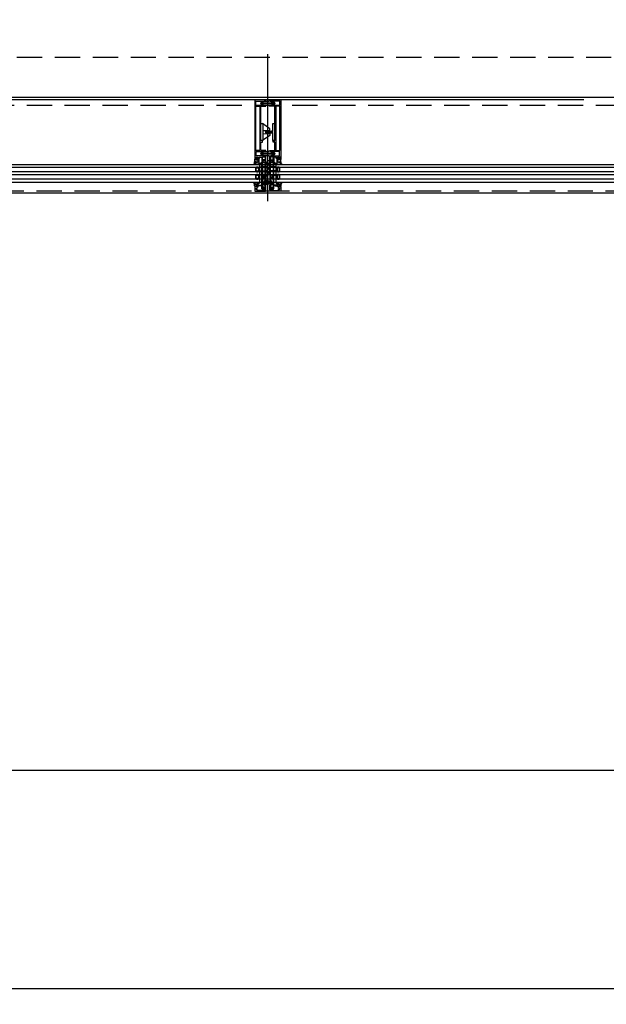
# Model space of a CAD drawing. Header units: millimetres. Extents: x 247761 to 294611, y 172579 to 236863.
# Tile 142 of 256: x 258188 to 259660, y 172579 to 175051. Entities that reach past the tile are written whole.
import ezdxf

# ---------------------------------------------------------------- set-up
doc = ezdxf.new("R2010")
doc.units = ezdxf.units.MM
doc.linetypes.add('ČÁRKOVANÁ', pattern=[19.05, 12.7, -6.35])
for name, color, linetype in [('FASÁDA DETAILNÍ', 4, 'Continuous'), ('KOTY 50', 7, 'Continuous'), ('NOVA', 240, 'Continuous')]:
    doc.layers.add(name, color=color, linetype=linetype)
doc.styles.add('CS-ROMANS', font='romans.shx', dxfattribs={"width": 0.75, "oblique": 5})
doc.dimstyles.new('A_KÓTA_50', dxfattribs={"dimtxt": 110, "dimasz": 2, "dimexe": 100, "dimexo": 1500, "dimgap": 40, "dimtad": 1, "dimrnd": 1, "dimdsep": 46, "dimtxsty": 'CS-ROMANS', "dimblk": 'KOT_CARA20', "dimcen": 45, "dimse1": 1, "dimse2": 1, "dimclrd": 256, "dimclre": 256, "dimclrt": 256, "dimadec": 0, "dimazin": 0, "dimtfac": 1, "dimtix": 1, "dimtmove": 2, "dimatfit": 3, "dimldrblk": 'OBLIQUE', "dimfxl": 0, "dimtolj": 1, "dimarcsym": 0})

# ---------------------------------------------------------------- blocks, each defined once
blk = doc.blocks.new('244748_a')
blk.add_lwpolyline([(8.3, -1.7, 0.082248), (6.3, -0.9, -1.09695), (6.9, -0.1, -0.315353), (11.3, -5.2, -0.480529), (10.9, -5.6), (4.3, -5.6), (4.1, -5.5), (-16.5, -5.5), (-16.7, -5.6), (-20.4, -5.6, 0.574019), (-21.9, -4.8), (-23, -5.4, 0.524827), (-23, -5.9), (-21.9, -6.5, 0.574021), (-20.4, -5.7), (-16.7, -5.7), (-16.5, -5.9), (4.1, -5.9), (4.3, -5.7), (10.9, -5.7, -0.480529), (11.3, -6.1, -0.326229), (6.9, -11.1, -1.09695), (6.3, -10.3, 0.081457), (8.3, -9.6, 0.599203), (7.5, -8.1), (5.5, -8.1, 0.198965), (5.2, -8.2), (2.2, -11.2), (0.9, -12, -0.738038), (0.5, -11.6), (0.9, -11, 1), (0.3, -10.7), (0, -11.3), (-1, -11.3, 0.619205), (-1.4, -12.1), (-1.3, -12.4, -0.808139), (-2, -13), (-3.6, -11.4, 0.198906), (-4.3, -11.2), (-15, -11.2, -0.198936), (-16.8, -10.4), (-19, -8.2, 0.198942), (-19.3, -8.1), (-20.7, -8.1, 0.500217), (-21.1, -8.7, 0.122037), (-18.5, -10.3, -1.093735), (-19.1, -11.1, -0.240768), (-23.7, -6.1, -0.106226), (-23.7, -5.2, -0.256232), (-19, -0.1, -1.093735), (-18.4, -0.9, 0.116856), (-21.1, -2.6, 0.500217), (-20.7, -3.3), (-19.3, -3.3, 0.198942), (-19, -3.1), (-16.8, -0.9, -0.198936), (-15, -0.2), (-4.3, -0.2, 0.198907), (-3.6, 0.1), (-2, 1.7, -0.808139), (-1.3, 1.1), (-1.4, 0.8, 0.619205), (-1, 0), (0, 0), (0.3, -0.6, 1), (0.9, -0.3), (0.5, 0.3, -0.738038), (0.9, 0.7), (2.2, -0.2), (5.2, -3.1, 0.198965), (5.5, -3.3), (7.5, -3.3, 0.599203)], format="xyb", close=True)
blk = doc.blocks.new('236134_0100_s_v')
for points in [[(22.8, -23), (22.8, -5), (42, -5, 0.414214), (43, -4), (43, -1, 0.414214), (42, 0), (1, 0, 0.414214), (0, -1), (0, -4, 0.414214), (1, -5), (20.2, -5), (20.2, -23)], [(15, -5, -0.414214), (19, -9), (19, -16.6, 0.165764), (19.5, -23), (23.5, -23, 0.165764), (24, -16.6), (24, -9, -0.414214), (28, -5)]]:
    blk.add_lwpolyline(points, format="xyb")
blk = doc.blocks.new('236134_0200_s_v')
blk.add_lwpolyline([(42, 5), (1, 5, 0.414214), (0, 4), (0, 1, 0.414214), (1, 0), (42, 0, 0.414214), (43, 1), (43, 4, 0.414214)], format="xyb", close=True)
for points in [[(19.6, 5, -0.41166), (17.6, 7), (17.4, 22.2, 0.344217), (17.1, 22.7), (16, 23), (14, 23, 0.240828), (13.2, 22.6), (0.2, 4.6)], [(23.4, 5, 0.41166), (25.4, 7), (25.6, 22.2, -0.344217), (25.9, 22.7), (27, 23), (29, 23, -0.240828), (29.8, 22.6), (42.8, 4.6)]]:
    blk.add_lwpolyline(points, format="xyb")
blk = doc.blocks.new('284336')
for points in [[(-0.7, -9.6), (-10, -9.6, 0.414511), (-10.5, -10.1), (-10.5, -15.5, -1), (-11.7, -15.5), (-11.7, -9.6), (-12.7, -8.9, -0.668884), (-12.6, -8.2), (-12, -8, 0.766384), (-12, -7.2), (-12.6, -7, -0.76831), (-12.6, -6.2), (-12, -6, 0.766384), (-12, -5.2), (-12.6, -5, -0.76831), (-12.6, -4.2), (-12, -4, 0.766384), (-12, -3.2), (-12.6, -3, -0.877523), (-12.5, -2.2), (-12.1, -2.2, 0.698129), (-11.8, -1.5, -0.220231), (-12.9, 0.8), (-12.9, 3.5, -0.157143), (-12.8, 3.7), (-12.7, 3.4, -0.067482), (-12.5, 2.5, 0.393136), (-8.7, -1), (-6.1, -1, -0.414214), (-5.6, -1.5), (-5.6, -2.2, -0.267949), (-5.9, -2.6), (-6.4, -2.9, 0.267949), (-6.6, -3.4), (-6.6, -5.8, 0.267949), (-6.4, -6.3), (-5.9, -6.6, -0.267949), (-5.6, -7), (-5.6, -8.1, 0.414215), (-5.1, -8.6), (-0.4, -8.6), (-0.4, -9.3, -0.414212), (-0.7, -9.6)], [(-0.4, 0), (-0.4, -2, 0.990243), (-0.4, -3), (0.9, -3, 0.414214), (1.2, -2.7), (1.2, -2.6, -0.668123), (1.7, -2.4), (2.7, -3.4, -0.199004), (2.9, -3.8), (2.9, -5.4, -0.199038), (2.7, -5.8), (1.7, -6.8, -0.668191), (1.2, -6.6), (1.2, -6.5, 0.414214), (0.9, -6.2), (-0.4, -6.2, 0.990269), (-0.4, -7.2), (-0.4, -8.6), (-5.1, -8.6, -0.414215), (-5.6, -8.1), (-5.6, -7, 0.267949), (-5.8, -6.6), (-6.3, -6.3, -0.267949), (-6.6, -5.8), (-6.6, -3.4, -0.267949), (-6.3, -3), (-5.8, -2.7, 0.267949), (-5.6, -2.2), (-5.6, -1.5, 0.414214), (-6.1, -1), (-8.7, -1, -0.393156), (-12.5, 2.5, 0.067572), (-12.7, 3.4), (-12.8, 3.7, -0.637545), (-12.1, 3.5), (-11.9, 2.5, 0.344315), (-10.1, 0.9), (0, 0.4, -0.406913), (0.4, 0), (-0.4, 0)], [(1.7, -4.3, 0.414235), (1.2, -3.8), (-0.7, -3.8, 0.414214), (-1.2, -4.3), (-1.2, -4.9, 0.414214), (-0.7, -5.4), (1.2, -5.4, 0.414235), (1.7, -4.9), (1.7, -4.3)]]:
    blk.add_lwpolyline(points, format="xyb", close=True)
blk = doc.blocks.new('433270')
blk.add_lwpolyline([(1, 0, 0.414364), (0, -1), (0, -1.4, 0.255924), (0.2, -1.8, -0.547723), (0.2, -3.2, 0.255924), (0, -3.6), (0, -14.6, 0.414214), (0.3, -14.9), (1.2, -14.9, 0.414214), (1.7, -14.4), (1.7, -10.3, -0.414214), (2, -10), (6, -10, 0.414248), (7, -9), (7, -7.7, 0.414179), (6.5, -7.2), (5.7, -7.2, 0.414232), (5.4, -7.5), (5.4, -8.2, -0.414198), (5.1, -8.5), (2.8, -8.5, -0.414204), (1.8, -7.5), (1.8, -4.5, -0.147432), (2, -3.9, 0.147461), (2.4, -2.5), (2.4, -2.3, -0.414214), (2.9, -1.8), (21.9, -1.8, -0.668178), (22.2, -2.7), (22.2, -2.7, 1), (21.6, -3.3), (21.5, -3.4, 0.198912), (21.4, -3.7), (21.4, -4, 0.414214), (22.1, -4.7), (22.4, -4.7, 0.576988), (22.6, -4.3, -0.311246), (24.6, -4.3, 0.576988), (24.8, -4.7), (25.3, -4.7, -0.260065), (25.3, -6.6), (24.8, -6.6, 0.576988), (24.6, -7.1, -0.311246), (22.6, -7.1, 0.576988), (22.4, -6.6), (22.1, -6.6, 0.414214), (21.4, -7.3), (21.4, -7.6, 0.267949), (21.6, -8), (21.9, -8.2, -0.637047), (21.7, -10), (19.8, -10.7, 0.315299), (19.5, -11.2), (19.5, -11.5, 0.520567), (20.2, -12), (22.8, -11, -0.520567), (23.5, -11.5), (23.5, -12.5, 0.414062), (24, -13), (25, -13, 0.414186), (25.5, -12.5), (25.5, -11.5, -0.414182), (26, -11), (27, -11, 0.414214), (27.5, -10.5), (27.5, -0.5, 0.414214), (27, 0), (1, 0)], format="xyb", close=True)
blk = doc.blocks.new('284325')
for points in [[(0.8, -5.2, -0.560316), (0.9, -4.7), (1.9, -4.4, 0.3153), (2.1, -4.1), (2.1, -1.9, 0.451558), (1.8, -1.6), (0.9, -1.7, -0.399586), (0.6, -1.5), (0.3, -0.1, -0.415977), (0.5, 0.3, 0.024107), (6.1, 1.2, 0.076636), (9, 2.3, -0.577615), (10.8, 1.3), (10, 1.4, 0.283171), (9.1, 0.9, -0.168429), (7.1, -0.7), (5.9, -1.2, 0.315302), (5.2, -2.1), (5.2, -4.2, 0.269719), (6.8, -6.8, -0.194797), (10.2, -11.5, -0.342663), (9.2, -11.2, 0.119207), (5.4, -7.6, 0.578571), (3.6, -8.6), (3.6, -11.8, 0.176415), (6.2, -18.7, -1), (5.2, -19.5, -0.176415), (2.4, -11.8), (2.4, -8.9, 0.208286), (0.8, -5.2)], [(9, -6.7), (10.3, -8.8, -0.134555), (10.8, -10.6, -0.339795), (10.2, -11.5, 0.194788), (6.8, -6.8, -0.269736), (5.2, -4.2), (5.2, -2.1, -0.315302), (5.9, -1.2), (7.1, -0.7, 0.168429), (9.1, 0.9, -0.283167), (10, 1.4), (10.8, 1.3), (10.8, -0.7, -0.070852), (10.7, -1.3), (9.9, -3.9, -0.241839), (9.1, -4.8), (7.9, -5.2, 0.836024), (8.1, -6.2), (8.1, -6.2, -0.255349), (9, -6.7)]]:
    blk.add_lwpolyline(points, format="xyb", close=True)
blk = doc.blocks.new('288126')
for points in [[(-16.5, 0), (16.5, 0)], [(-21.4, -6.3), (-17.8, -3.7)], [(-14.7, -4.5), (-19.9, -8.3)], [(-17, -2.1), (-17, -0.5)], [(-8.8, -4.3), (-14.1, -4.3)], [(-11, -6.3), (-8.7, -4.7)], [(-4.3, -4.5), (-9.5, -8.3)], [(1.8, -4.3), (-3.7, -4.3)], [(-0.4, -6.4), (1.9, -4.7)], [(6.3, -4.5), (1.1, -8.4)], [(12.2, -4.3), (6.9, -4.3)], [(10, -6.4), (12.3, -4.7)], [(16.6, -4.6), (11.5, -8.4)], [(17, -0.5), (17, -3.8)]]:
    blk.add_lwpolyline(points)
for centre, radius, start, end in [((16.5, -0.5), 0.5, 0, 90), ((-20.6, -7.3), 1.25, 126.7059, 306.7059), ((-16.5, -0.5), 0.5, 90, 180), ((-10.2, -7.3), 1.25, 126.7059, 306.7059), ((0.4, -7.4), 1.25, 126.7059, 306.7059), ((10.8, -7.4), 1.25, 126.7059, 306.7059), ((16, -3.8), 1, 306.7059, 0)]:
    blk.add_arc(centre, radius, start, end)
at = {"extrusion": (0, 0, -1)}
for centre, radius, start, end in [((19, -2.1), 2, 180, 233.2941), ((14.1, -5.3), 1, 53.2941, 90), ((8.8, -4.5), 0.2, 90, 233.2941), ((3.7, -5.3), 1, 53.2941, 90), ((-1.8, -4.5), 0.2, 90, 233.2941), ((-6.9, -5.3), 1, 53.2941, 90), ((-12.2, -4.5), 0.2, 90, 233.2941)]:
    blk.add_arc(centre, radius, start, end, dxfattribs=at)
blk = doc.blocks.new('246426')
for points in [[(-1.8, 0.6), (-2.9, -0.4, 0.198926), (-3.2, -1.1), (-3.2, -2.3, 0.198926), (-2.9, -3), (-1.8, -4, 0.637051), (-1.5, -3.9), (-1.5, -3.4), (-0.3, -3.4, -0.41484), (0, -3.7), (0, -5.2, 0.414232), (0.5, -5.7), (2.1, -5.7, 0.071862), (2.2, -5.7, 0.157876), (3.7, -4.6, 0.360336), (3.5, 2.4, 0.964062), (2.5, 1.5, -0.403385), (2.3, -4.3, -0.190964), (2.1, -4.4), (1.7, -4.4, -0.414214), (1.2, -3.9), (1.2, 1.3, 0.414201), (0.2, 2.3), (0, 2.3), (0, 0.3, -0.414214), (-0.3, 0), (-1.5, 0), (-1.5, 0.5, 0.637051), (-1.8, 0.6)], [(-2.3, -1.4, -0.414214), (-1.9, -1), (-0.4, -1, -0.414214), (0, -1.4), (0, -2, -0.414214), (-0.4, -2.4), (-1.9, -2.4, -0.414214), (-2.3, -2), (-2.3, -1.4)]]:
    blk.add_lwpolyline(points, format="xyb", close=True)
blk = doc.blocks.new('A$C69D17D4D')
at = {"layer": 'FASÁDA DETAILNÍ'}
for p, q in [((-15834, 1224.1), (-15834, 1592.3)), ((-15040.5, 1478), (-17677.5, 1478)), ((-12825.9, 1315), (-17688.5, 1315)), ((-15854.5, 1315), (-15854.5, 1309)), ((-15813.5, 1315), (-15813.5, 1309)), ((-17688.5, 1309), (-12833.4, 1309)), ((-12833.4, 1297), (-17688.5, 1297)), ((-17688.5, 1291), (-12833.4, 1291)), ((-15854.5, 1297), (-15854.5, 1291)), ((-15849, 1297), (-15849, 1297)), ((-15849, 1291), (-15849, 1291)), ((-15813.5, 1297), (-15813.5, 1291)), ((-12833.4, 1279), (-17688.5, 1279)), ((-17688.5, 1271), (-12825.9, 1271)), ((-15854.5, 1279), (-15854.5, 1271)), ((-15813.5, 1279), (-15813.5, 1271))]:
    blk.add_line(p, q, dxfattribs=at)
for points in [[(1656, 1244), (-24924, 1244), (-24924, 24924), (1656, 24924)], [(1416, 1484), (-24684, 1484), (-24684, 24684), (1416, 24684)], [(-15864.5, 1308), (-15858.5, 1308), (-15856.5, 1306), (-15856.5, 1300), (-15858.5, 1298), (-15864.5, 1298), (-15864.5, 1302.5), (-15864, 1302.5), (-15864, 1303.5), (-15864.5, 1303.5)], [(-15864.5, 1290), (-15858.5, 1290), (-15856.5, 1288), (-15856.5, 1282), (-15858.5, 1280), (-15864.5, 1280), (-15864.5, 1284.5), (-15864, 1284.5), (-15864, 1285.5), (-15864.5, 1285.5)], [(-15863.5, 1299), (-15863.5, 1307), (-15858.9, 1307), (-15857.5, 1305.6), (-15857.5, 1300.6), (-15858.9, 1299)], [(-15863.5, 1281), (-15863.5, 1289), (-15858.9, 1289), (-15857.5, 1287.6), (-15857.5, 1282.6), (-15858.9, 1281)], [(-15803.5, 1308), (-15809.5, 1308), (-15811.5, 1306), (-15811.5, 1300), (-15809.5, 1298), (-15803.5, 1298), (-15803.5, 1302.5), (-15804, 1302.5), (-15804, 1303.5), (-15803.5, 1303.5)], [(-15803.5, 1290), (-15809.5, 1290), (-15811.5, 1288), (-15811.5, 1282), (-15809.5, 1280), (-15803.5, 1280), (-15803.5, 1284.5), (-15804, 1284.5), (-15804, 1285.5), (-15803.5, 1285.5)], [(-15804.5, 1299), (-15804.5, 1307), (-15809.1, 1307), (-15810.5, 1305.6), (-15810.5, 1300.6), (-15809.1, 1299)], [(-15804.5, 1281), (-15804.5, 1289), (-15809.1, 1289), (-15810.5, 1287.6), (-15810.5, 1282.6), (-15809.1, 1281)]]:
    blk.add_lwpolyline(points, close=True, dxfattribs=at)
at = {"layer": 'FASÁDA DETAILNÍ', "linetype": 'ČÁRKOVANÁ', "ltscale": 5}
blk.add_lwpolyline([(1651, 1249), (-24919, 1249), (-24919, 24919), (1651, 24919)], close=True, dxfattribs=at)
at = {"layer": 'FASÁDA DETAILNÍ', "color": 7, "linetype": 'ČÁRKOVANÁ', "ltscale": 5}
for points in [[(1436, 1464), (-24704, 1464), (-24704, 24704), (1436, 24704)], [(1316, 1584), (-24584, 1584), (-24584, 24584), (1316, 24584)]]:
    blk.add_lwpolyline(points, close=True, dxfattribs=at)
at = {"layer": 'FASÁDA DETAILNÍ'}
for points in [[(-15866.5, 1477), (-15866.5, 1328.5, 0.414214), (-15866, 1328), (-15864.7, 1328, 0.41422), (-15864.2, 1328.5), (-15864.2, 1329), (-15865.2, 1329), (-15865.2, 1333.5, -0.414214), (-15864.2, 1334.5), (-15859.5, 1334.5, -0.414214), (-15858.5, 1333.5), (-15858.5, 1329), (-15860.2, 1329), (-15860.2, 1328.5, 0.414201), (-15859.7, 1328), (-15857.7, 1328, 0.414214), (-15857.2, 1328.5), (-15857.2, 1330.6, -0.414214), (-15856.7, 1331.1), (-15854.9, 1331.1), (-15854.9, 1332.4), (-15856.1, 1332.4), (-15856.1, 1334.2, -0.414214), (-15855.8, 1334.5), (-15850.5, 1334.5, -0.414167), (-15849, 1333), (-15849, 1326), (-15849, 1321.9, 0.57735), (-15848.4, 1321.6), (-15847.5, 1322.1), (-15846, 1322.5, 0.488701), (-15845.9, 1322.9), (-15847.3, 1325.4), (-15847.3, 1325.8, -0.432566), (-15847.1, 1326), (-15840.8, 1326, -0.548397), (-15840.6, 1325.7), (-15841.7, 1323.3, 0.425336), (-15841.6, 1323.1), (-15839.5, 1322.3, 0.531563), (-15839, 1322.6), (-15839, 1324.7, 0.231306), (-15839.1, 1324.9, -0.306185), (-15839.2, 1325.2), (-15839, 1326), (-15839, 1336.5, 0.414214), (-15840, 1337.5), (-15840.5, 1337.5), (-15840.5, 1336.7), (-15842, 1336.7), (-15843.1, 1337.4, 0.13165), (-15843.6, 1337.5), (-15862, 1337.5, -0.414214), (-15863.5, 1339), (-15863.5, 1342.5, -0.399985), (-15863.5, 1343.5), (-15863.5, 1347.2, -0.414214), (-15862, 1348.7), (-15843.6, 1348.7, 0.13165), (-15843.1, 1348.8), (-15842, 1349.5), (-15840.5, 1349.5), (-15840.5, 1348.7), (-15840, 1348.7, 0.414214), (-15839, 1349.7), (-15839, 1350.2, 0.414214), (-15839.5, 1350.7), (-15851.1, 1350.7, -0.414214), (-15851.6, 1351.2), (-15851.6, 1358.6, -0.399985), (-15851.6, 1359.6), (-15851.6, 1371.2, -0.414214), (-15851.1, 1371.7), (-15847.5, 1371.7, 0.414214), (-15847, 1372.2), (-15847, 1375.2, 0.414214), (-15847.5, 1375.7), (-15851.1, 1375.7, -0.414214), (-15851.6, 1376.2), (-15851.6, 1383.5, -0.38324), (-15851.6, 1384.5), (-15851.6, 1410, -0.38324), (-15851.6, 1411), (-15851.6, 1426.5, -0.38324), (-15851.6, 1427.5), (-15851.6, 1453, -0.38324), (-15851.6, 1454), (-15851.6, 1461.3, -0.414214), (-15851.1, 1461.8), (-15839.5, 1461.8, 0.414214), (-15839, 1462.3), (-15839, 1462.8, 0.414214), (-15840, 1463.8), (-15840.5, 1463.8), (-15840.5, 1463), (-15842, 1463), (-15843.2, 1463.7, 0.116937), (-15843.7, 1463.8), (-15862.5, 1463.8, -0.414232), (-15864, 1465.3), (-15864, 1469, -0.399985), (-15864, 1470), (-15864, 1473.5, -0.414232), (-15862.5, 1475), (-15843.7, 1475, 0.116937), (-15843.2, 1475.1), (-15842, 1475.8), (-15840.5, 1475.8), (-15840.5, 1475), (-15840, 1475, 0.414214), (-15839, 1476), (-15839, 1477, 0.414214), (-15840, 1478), (-15865.5, 1478, 0.414214), (-15866.5, 1477)], [(-15864.4, 1351.2), (-15864.4, 1461.3, -0.414214), (-15863.9, 1461.8), (-15854.2, 1461.8, -0.414214), (-15853.7, 1461.3), (-15853.7, 1351.2, -0.414214), (-15854.2, 1350.7), (-15863.9, 1350.7, -0.414214), (-15864.4, 1351.2)], [(-15801.5, 1477), (-15801.5, 1328.5, -0.414214), (-15802, 1328), (-15803.3, 1328, -0.41422), (-15803.8, 1328.5), (-15803.8, 1329), (-15802.8, 1329), (-15802.8, 1333.5, 0.414214), (-15803.8, 1334.5), (-15808.5, 1334.5, 0.414214), (-15809.5, 1333.5), (-15809.5, 1329), (-15807.8, 1329), (-15807.8, 1328.5, -0.414201), (-15808.3, 1328), (-15810.3, 1328, -0.414214), (-15810.8, 1328.5), (-15810.8, 1330.6, 0.414214), (-15811.3, 1331.1), (-15813.1, 1331.1), (-15813.1, 1332.4), (-15811.9, 1332.4), (-15811.9, 1334.2, 0.414214), (-15812.2, 1334.5), (-15817.5, 1334.5, 0.414167), (-15819, 1333), (-15819, 1326), (-15819, 1321.9, -0.57735), (-15819.6, 1321.6), (-15820.5, 1322.1), (-15822, 1322.5, -0.488701), (-15822.1, 1322.9), (-15820.7, 1325.4), (-15820.7, 1325.8, 0.432566), (-15820.9, 1326), (-15827.2, 1326, 0.548397), (-15827.4, 1325.7), (-15826.3, 1323.3, -0.425336), (-15826.4, 1323.1), (-15828.5, 1322.3, -0.531563), (-15829, 1322.6), (-15829, 1324.7, -0.231306), (-15828.9, 1324.9, 0.306185), (-15828.8, 1325.2), (-15829, 1326), (-15829, 1336.5, -0.414214), (-15828, 1337.5), (-15827.5, 1337.5), (-15827.5, 1336.7), (-15826, 1336.7), (-15824.9, 1337.4, -0.13165), (-15824.4, 1337.5), (-15806, 1337.5, 0.414214), (-15804.5, 1339), (-15804.5, 1342.5, 0.399985), (-15804.5, 1343.5), (-15804.5, 1347.2, 0.414214), (-15806, 1348.7), (-15824.4, 1348.7, -0.13165), (-15824.9, 1348.8), (-15826, 1349.5), (-15827.5, 1349.5), (-15827.5, 1348.7), (-15828, 1348.7, -0.414214), (-15829, 1349.7), (-15829, 1350.2, -0.414214), (-15828.5, 1350.7), (-15816.9, 1350.7, 0.414214), (-15816.4, 1351.2), (-15816.4, 1358.6, 0.399985), (-15816.4, 1359.6), (-15816.4, 1371.2, 0.414214), (-15816.9, 1371.7), (-15820.5, 1371.7, -0.414214), (-15821, 1372.2), (-15821, 1375.2, -0.414214), (-15820.5, 1375.7), (-15816.9, 1375.7, 0.414214), (-15816.4, 1376.2), (-15816.4, 1383.5, 0.38324), (-15816.4, 1384.5), (-15816.4, 1410, 0.38324), (-15816.4, 1411), (-15816.4, 1426.5, 0.38324), (-15816.4, 1427.5), (-15816.4, 1453, 0.38324), (-15816.4, 1454), (-15816.4, 1461.3, 0.414214), (-15816.9, 1461.8), (-15828.5, 1461.8, -0.414214), (-15829, 1462.3), (-15829, 1462.8, -0.414214), (-15828, 1463.8), (-15827.5, 1463.8), (-15827.5, 1463), (-15826, 1463), (-15824.8, 1463.7, -0.116937), (-15824.3, 1463.8), (-15805.5, 1463.8, 0.414232), (-15804, 1465.3), (-15804, 1469, 0.399985), (-15804, 1470), (-15804, 1473.5, 0.414232), (-15805.5, 1475), (-15824.3, 1475, -0.116937), (-15824.8, 1475.1), (-15826, 1475.8), (-15827.5, 1475.8), (-15827.5, 1475), (-15828, 1475, -0.414214), (-15829, 1476), (-15829, 1477, -0.414214), (-15828, 1478), (-15802.5, 1478, -0.414214), (-15801.5, 1477)], [(-15803.6, 1351.2), (-15803.6, 1461.3, 0.414214), (-15804.1, 1461.8), (-15813.8, 1461.8, 0.414214), (-15814.3, 1461.3), (-15814.3, 1351.2, 0.414214), (-15813.8, 1350.7), (-15804.1, 1350.7, 0.414214), (-15803.6, 1351.2)], [(-15841.1, 1335.3, -0.414214), (-15840.6, 1334.8), (-15840.6, 1328.3, -0.414214), (-15841.1, 1327.8), (-15846.8, 1327.8, -0.414214), (-15847.3, 1328.3), (-15847.3, 1334.8, -0.414214), (-15846.8, 1335.3), (-15841.1, 1335.3)], [(-15826.9, 1335.3, 0.414214), (-15827.4, 1334.8), (-15827.4, 1328.3, 0.414214), (-15826.9, 1327.8), (-15821.2, 1327.8, 0.414214), (-15820.7, 1328.3), (-15820.7, 1334.8, 0.414214), (-15821.2, 1335.3), (-15826.9, 1335.3)], [(-15839, 1321.7), (-15839, 1309.7), (-15839, 1287.8, -0.305837), (-15839.3, 1287.4), (-15841.6, 1286.5, 0.425336), (-15841.7, 1286.2), (-15841, 1284.6, -0.543753), (-15841.7, 1283.5), (-15846.6, 1283.5, -0.578182), (-15847.1, 1284.4), (-15845.8, 1286.6, 0.488505), (-15846, 1287), (-15847.5, 1287.5), (-15848.8, 1288.2, -0.282478), (-15849, 1288.5), (-15849, 1289, 1.447009), (-15849.1, 1289.3), (-15852.1, 1289.3, -1), (-15852.1, 1290.1), (-15849.1, 1290.1, 1.447009), (-15849, 1290.5), (-15849, 1299, 1.447009), (-15849.1, 1299.3), (-15852.1, 1299.3, -1), (-15852.1, 1300.1), (-15849.1, 1300.1, 1.447009), (-15849, 1300.5), (-15849, 1309, 1.447009), (-15849.1, 1309.3), (-15852.1, 1309.3, -1), (-15852.1, 1310.1), (-15849.1, 1310.1, 1.447009), (-15849, 1310.5), (-15849, 1319, 1.447009), (-15849.1, 1319.4), (-15852.1, 1319.4, -1), (-15852.1, 1320.2), (-15849.1, 1320.2, 1.447009), (-15849, 1320.5), (-15849, 1321, -0.282478), (-15848.8, 1321.3), (-15847.5, 1322), (-15846, 1322.5, 0.488505), (-15845.8, 1322.9), (-15847.1, 1325.1, -0.578182), (-15846.6, 1326), (-15841.7, 1326, -0.543753), (-15841, 1324.9), (-15841.7, 1323.3, 0.425336), (-15841.6, 1323), (-15839.3, 1322.1, -0.305837), (-15839, 1321.7)], [(-15840.6, 1312), (-15840.6, 1319, 0.324916), (-15841.6, 1320.4), (-15842.5, 1320.7, 0.176429), (-15844.5, 1320.6), (-15846.5, 1319.8, 0.305619), (-15847.4, 1318.4), (-15847.4, 1312, 0.414218), (-15846.4, 1311), (-15841.6, 1311, 0.414218), (-15840.6, 1312)], [(-15829, 1321.7), (-15829, 1309.7), (-15829, 1287.8, 0.305837), (-15828.7, 1287.4), (-15826.4, 1286.5, -0.425336), (-15826.3, 1286.2), (-15827, 1284.6, 0.543753), (-15826.3, 1283.5), (-15821.4, 1283.5, 0.578182), (-15820.9, 1284.4), (-15822.2, 1286.6, -0.488505), (-15822, 1287), (-15820.5, 1287.5), (-15819.2, 1288.2, 0.282478), (-15819, 1288.5), (-15819, 1289, -1.447009), (-15818.9, 1289.3), (-15815.9, 1289.3, 1), (-15815.9, 1290.1), (-15818.9, 1290.1, -1.447009), (-15819, 1290.5), (-15819, 1299, -1.447009), (-15818.9, 1299.3), (-15815.9, 1299.3, 1), (-15815.9, 1300.1), (-15818.9, 1300.1, -1.447009), (-15819, 1300.5), (-15819, 1309, -1.447009), (-15818.9, 1309.3), (-15815.9, 1309.3, 1), (-15815.9, 1310.1), (-15818.9, 1310.1, -1.447009), (-15819, 1310.5), (-15819, 1319, -1.447009), (-15818.9, 1319.4), (-15815.9, 1319.4, 1), (-15815.9, 1320.2), (-15818.9, 1320.2, -1.447009), (-15819, 1320.5), (-15819, 1321, 0.282478), (-15819.2, 1321.3), (-15820.5, 1322), (-15822, 1322.5, -0.488505), (-15822.2, 1322.9), (-15820.9, 1325.1, 0.578182), (-15821.4, 1326), (-15826.3, 1326, 0.543753), (-15827, 1324.9), (-15826.3, 1323.3, -0.425336), (-15826.4, 1323), (-15828.7, 1322.1, 0.305837), (-15829, 1321.7)], [(-15827.4, 1312), (-15827.4, 1319, -0.324916), (-15826.4, 1320.4), (-15825.5, 1320.7, -0.176429), (-15823.5, 1320.6), (-15821.5, 1319.8, -0.305619), (-15820.6, 1318.4), (-15820.6, 1312, -0.414218), (-15821.6, 1311), (-15826.4, 1311, -0.414218), (-15827.4, 1312)], [(-15839, 1283.5), (-15839, 1272.5, -0.414426), (-15839.5, 1272), (-15840, 1272), (-15840, 1273), (-15841.5, 1273, 0.414214), (-15842.5, 1272), (-15842.5, 1270.5, 0.399985), (-15842.5, 1269.5), (-15842.5, 1268, 0.414214), (-15841.5, 1267), (-15840, 1267), (-15840, 1268), (-15839.5, 1268, -0.414456), (-15839, 1267.5), (-15839, 1266.2, -0.413971), (-15839.3, 1265.9), (-15840.5, 1265.9, 0.414214), (-15840.8, 1265.6), (-15840.8, 1262.6), (-15841.8, 1262.6, -0.414214), (-15842.3, 1263.1), (-15842.3, 1265, 0.414214), (-15842.8, 1265.5), (-15846.3, 1265.5, 0.414206), (-15847.3, 1264.5), (-15847.3, 1256.2, 0.414206), (-15846.8, 1255.7), (-15844.9, 1255.7, 0.414219), (-15844.4, 1256.2), (-15844.4, 1257, -0.414214), (-15843.9, 1257.5), (-15843.4, 1257.5, -0.414214), (-15842.9, 1257), (-15842.9, 1255.2, -0.414214), (-15843.9, 1254.2), (-15848, 1254.2, -0.414214), (-15849, 1255.2), (-15849, 1283.5), (-15849, 1287.6, -0.57735), (-15848.4, 1287.9), (-15847.5, 1287.4), (-15846, 1287, -0.488701), (-15845.9, 1286.6), (-15847.3, 1284.1), (-15847.3, 1283.7, 0.432566), (-15847.1, 1283.5), (-15840.8, 1283.5, 0.548397), (-15840.6, 1283.8), (-15841.7, 1286.2, -0.425336), (-15841.6, 1286.4), (-15839.5, 1287.2, -0.531563), (-15839, 1286.9), (-15839, 1284.8, -0.231306), (-15839.1, 1284.6, 0.306185), (-15839.2, 1284.3), (-15839, 1283.5)], [(-15840.6, 1300.7), (-15840.6, 1308.7, 0.414214), (-15841.6, 1309.7), (-15846.4, 1309.7, 0.414214), (-15847.4, 1308.7), (-15847.4, 1300.7, 0.414214), (-15846.4, 1299.7), (-15841.6, 1299.7, 0.414214), (-15840.6, 1300.7)], [(-15840.6, 1290.5), (-15840.6, 1297.4, 0.414218), (-15841.6, 1298.4), (-15846.4, 1298.4, 0.414218), (-15847.4, 1297.4), (-15847.4, 1291.1, 0.305619), (-15846.5, 1289.7), (-15844.5, 1288.9, 0.176429), (-15842.5, 1288.8), (-15841.6, 1289.1, 0.324916), (-15840.6, 1290.5)], [(-15829, 1283.5), (-15829, 1272.5, 0.414426), (-15828.5, 1272), (-15828, 1272), (-15828, 1273), (-15826.5, 1273, -0.414214), (-15825.5, 1272), (-15825.5, 1270.5, -0.399985), (-15825.5, 1269.5), (-15825.5, 1268, -0.414214), (-15826.5, 1267), (-15828, 1267), (-15828, 1268), (-15828.5, 1268, 0.414456), (-15829, 1267.5), (-15829, 1266.2, 0.413971), (-15828.7, 1265.9), (-15827.5, 1265.9, -0.414214), (-15827.2, 1265.6), (-15827.2, 1262.6), (-15826.2, 1262.6, 0.414214), (-15825.7, 1263.1), (-15825.7, 1265, -0.414214), (-15825.2, 1265.5), (-15821.7, 1265.5, -0.414206), (-15820.7, 1264.5), (-15820.7, 1256.2, -0.414206), (-15821.2, 1255.7), (-15823.1, 1255.7, -0.414219), (-15823.6, 1256.2), (-15823.6, 1257, 0.414214), (-15824.1, 1257.5), (-15824.6, 1257.5, 0.414214), (-15825.1, 1257), (-15825.1, 1255.2, 0.414214), (-15824.1, 1254.2), (-15820, 1254.2, 0.414214), (-15819, 1255.2), (-15819, 1283.5), (-15819, 1287.6, 0.57735), (-15819.6, 1287.9), (-15820.5, 1287.4), (-15822, 1287, 0.488701), (-15822.1, 1286.6), (-15820.7, 1284.1), (-15820.7, 1283.7, -0.432566), (-15820.9, 1283.5), (-15827.2, 1283.5, -0.548397), (-15827.4, 1283.8), (-15826.3, 1286.2, 0.425336), (-15826.4, 1286.4), (-15828.5, 1287.2, 0.531563), (-15829, 1286.9), (-15829, 1284.8, 0.231306), (-15828.9, 1284.6, -0.306185), (-15828.8, 1284.3), (-15829, 1283.5)], [(-15827.4, 1300.7), (-15827.4, 1308.7, -0.414214), (-15826.4, 1309.7), (-15821.6, 1309.7, -0.414214), (-15820.6, 1308.7), (-15820.6, 1300.7, -0.414214), (-15821.6, 1299.7), (-15826.4, 1299.7, -0.414214), (-15827.4, 1300.7)], [(-15827.4, 1290.5), (-15827.4, 1297.4, -0.414218), (-15826.4, 1298.4), (-15821.6, 1298.4, -0.414218), (-15820.6, 1297.4), (-15820.6, 1291.1, -0.305619), (-15821.5, 1289.7), (-15823.5, 1288.9, -0.176429), (-15825.5, 1288.8), (-15826.4, 1289.1, -0.324916), (-15827.4, 1290.5)], [(-15847.3, 1281.3), (-15847.3, 1267.6, 0.414214), (-15846.8, 1267.1), (-15844.6, 1267.1, 0.414214), (-15844.1, 1267.6), (-15844.1, 1272.6, -0.411139), (-15842.1, 1274.6), (-15841.1, 1274.6, 0.414214), (-15840.6, 1275.1), (-15840.6, 1281.3, 0.414214), (-15841.1, 1281.8), (-15846.8, 1281.8, 0.414214), (-15847.3, 1281.3)], [(-15820.7, 1281.3), (-15820.7, 1267.6, -0.414214), (-15821.2, 1267.1), (-15823.4, 1267.1, -0.414214), (-15823.9, 1267.6), (-15823.9, 1272.6, 0.411139), (-15825.9, 1274.6), (-15826.9, 1274.6, -0.414214), (-15827.4, 1275.1), (-15827.4, 1281.3, -0.414214), (-15826.9, 1281.8), (-15821.2, 1281.8, -0.414214), (-15820.7, 1281.3)]]:
    blk.add_lwpolyline(points, format="xyb", close=True, dxfattribs=at)
for centre, radius, start, end in [((-15862.4, 1308.5), 0.596, 303.0366, 56.9634), ((-15862.4, 1297.5), 0.596, 303.0366, 56.9634), ((-15862.4, 1290.5), 0.596, 303.0366, 56.9634), ((-15862.1, 1308.5), 0.596, 303.0366, 56.9634), ((-15862.1, 1297.5), 0.596, 303.0366, 56.9634), ((-15862.1, 1290.5), 0.596, 303.0366, 56.9634), ((-15861.8, 1308.5), 0.596, 303.0366, 56.9634), ((-15861.8, 1297.5), 0.596, 303.0366, 56.9634), ((-15861.8, 1290.5), 0.596, 303.0366, 56.9634), ((-15861.5, 1308.5), 0.596, 303.0366, 56.9634), ((-15861.5, 1297.5), 0.596, 303.0366, 56.9634), ((-15861.5, 1290.5), 0.596, 303.0366, 56.9634), ((-15861.2, 1308.5), 0.596, 303.0366, 56.9634), ((-15861.2, 1297.5), 0.596, 303.0366, 56.9634), ((-15861.2, 1290.5), 0.596, 303.0366, 56.9634), ((-15860.9, 1308.5), 0.596, 303.0366, 56.9634), ((-15860.9, 1297.5), 0.596, 303.0366, 56.9634), ((-15860.9, 1290.5), 0.596, 303.0366, 56.9634), ((-15860.6, 1308.5), 0.596, 303.0366, 56.9634), ((-15860.6, 1297.5), 0.596, 303.0366, 56.9634), ((-15860.6, 1290.5), 0.596, 303.0366, 56.9634), ((-15860.3, 1308.5), 0.596, 303.0366, 56.9634), ((-15860.3, 1297.5), 0.596, 303.0366, 56.9634), ((-15860.3, 1290.5), 0.596, 303.0366, 56.9634), ((-15860, 1308.5), 0.596, 303.0366, 56.9634), ((-15860, 1297.5), 0.596, 303.0366, 56.9634), ((-15860, 1290.5), 0.596, 303.0366, 56.9634), ((-15859.7, 1308.5), 0.596, 303.0366, 56.9634), ((-15859.7, 1297.5), 0.596, 303.0366, 56.9634), ((-15859.7, 1290.5), 0.596, 303.0366, 56.9634), ((-15859.4, 1308.5), 0.596, 303.0366, 56.9634), ((-15859.4, 1297.5), 0.596, 303.0366, 56.9634), ((-15859.4, 1290.5), 0.596, 303.0366, 56.9634), ((-15859.1, 1308.5), 0.596, 303.0366, 56.9634), ((-15859.1, 1297.5), 0.596, 303.0366, 56.9634), ((-15859.1, 1290.5), 0.596, 303.0366, 56.9634), ((-15858.9, 1308.5), 0.596, 303.0366, 56.9634), ((-15858.9, 1297.5), 0.596, 303.0366, 56.9634), ((-15858.9, 1290.5), 0.596, 303.0366, 56.9634), ((-15858.8, 1308.4), 0.879, 313.9949, 46.4964), ((-15858.8, 1297.6), 0.879, 313.5036, 46.0051), ((-15858.8, 1290.4), 0.879, 313.9949, 46.4964), ((-15858.9, 1308.2), 1.26, 321.9656, 38.4996), ((-15858.9, 1297.8), 1.26, 321.5004, 38.0344), ((-15858.9, 1290.2), 1.26, 321.9656, 38.4996), ((-15859.1, 1308.1), 1.71, 327.2949, 32.6857), ((-15859.1, 1297.9), 1.71, 327.3143, 32.7051), ((-15859.1, 1290.1), 1.71, 327.2949, 32.6857), ((-15859.3, 1307.9), 2.25, 331.5273, 28.4028), ((-15859.3, 1298.1), 2.25, 331.5972, 28.4727), ((-15859.3, 1289.9), 2.25, 331.5273, 28.4028), ((-15859.7, 1307.8), 2.9, 335.3067, 25.2952), ((-15859.7, 1298.2), 2.9, 334.7048, 24.6933), ((-15859.7, 1289.8), 2.9, 335.3067, 25.2952), ((-15860.1, 1307.6), 3.55, 337.2938, 22.409), ((-15860.1, 1298.4), 3.55, 337.591, 22.7062), ((-15860.1, 1289.6), 3.55, 337.2938, 22.409), ((-15832.6, 1303), 22.7, 164.6728, 195.3272), ((-15832.6, 1285), 22.7, 164.6728, 195.3272), ((-15835.4, 1303), 22.7, 344.6728, 15.3272), ((-15835.4, 1285), 22.7, 344.6728, 15.3272), ((-15807.9, 1307.6), 3.55, 157.591, 202.7062), ((-15807.9, 1298.4), 3.55, 157.2938, 202.409), ((-15807.9, 1289.6), 3.55, 157.591, 202.7062), ((-15808.3, 1307.8), 2.9, 154.7048, 204.6933), ((-15808.3, 1298.2), 2.9, 155.3067, 205.2952), ((-15808.3, 1289.8), 2.9, 154.7048, 204.6933), ((-15808.7, 1307.9), 2.25, 151.5972, 208.4727), ((-15808.7, 1298.1), 2.25, 151.5273, 208.4028), ((-15808.7, 1289.9), 2.25, 151.5972, 208.4727), ((-15808.9, 1308.1), 1.71, 147.3143, 212.7051), ((-15808.9, 1297.9), 1.71, 147.2949, 212.6857), ((-15808.9, 1290.1), 1.71, 147.3143, 212.7051), ((-15809.1, 1308.2), 1.26, 141.5004, 218.0344), ((-15809.1, 1297.8), 1.26, 141.9656, 218.4996), ((-15809.1, 1290.2), 1.26, 141.5004, 218.0344), ((-15809.2, 1308.4), 0.879, 133.5036, 226.0051), ((-15809.2, 1297.6), 0.879, 133.9949, 226.4964), ((-15809.2, 1290.4), 0.879, 133.5036, 226.0051), ((-15809.1, 1308.5), 0.596, 123.0366, 236.9634), ((-15809.1, 1297.5), 0.596, 123.0366, 236.9634), ((-15809.1, 1290.5), 0.596, 123.0366, 236.9634), ((-15808.9, 1308.5), 0.596, 123.0366, 236.9634), ((-15808.9, 1297.5), 0.596, 123.0366, 236.9634), ((-15808.9, 1290.5), 0.596, 123.0366, 236.9634), ((-15808.6, 1308.5), 0.596, 123.0366, 236.9634), ((-15808.6, 1297.5), 0.596, 123.0366, 236.9634), ((-15808.6, 1290.5), 0.596, 123.0366, 236.9634), ((-15808.3, 1308.5), 0.596, 123.0366, 236.9634), ((-15808.3, 1297.5), 0.596, 123.0366, 236.9634), ((-15808.3, 1290.5), 0.596, 123.0366, 236.9634), ((-15808, 1308.5), 0.596, 123.0366, 236.9634), ((-15808, 1297.5), 0.596, 123.0366, 236.9634), ((-15808, 1290.5), 0.596, 123.0366, 236.9634), ((-15807.7, 1308.5), 0.596, 123.0366, 236.9634), ((-15807.7, 1297.5), 0.596, 123.0366, 236.9634), ((-15807.7, 1290.5), 0.596, 123.0366, 236.9634), ((-15807.4, 1308.5), 0.596, 123.0366, 236.9634), ((-15807.4, 1297.5), 0.596, 123.0366, 236.9634), ((-15807.4, 1290.5), 0.596, 123.0366, 236.9634), ((-15807.1, 1308.5), 0.596, 123.0366, 236.9634), ((-15807.1, 1297.5), 0.596, 123.0366, 236.9634), ((-15807.1, 1290.5), 0.596, 123.0366, 236.9634), ((-15806.8, 1308.5), 0.596, 123.0366, 236.9634), ((-15806.8, 1297.5), 0.596, 123.0366, 236.9634), ((-15806.8, 1290.5), 0.596, 123.0366, 236.9634), ((-15806.5, 1308.5), 0.596, 123.0366, 236.9634), ((-15806.5, 1297.5), 0.596, 123.0366, 236.9634), ((-15806.5, 1290.5), 0.596, 123.0366, 236.9634), ((-15806.2, 1308.5), 0.596, 123.0366, 236.9634), ((-15806.2, 1297.5), 0.596, 123.0366, 236.9634), ((-15806.2, 1290.5), 0.596, 123.0366, 236.9634), ((-15805.9, 1308.5), 0.596, 123.0366, 236.9634), ((-15805.9, 1297.5), 0.596, 123.0366, 236.9634), ((-15805.9, 1290.5), 0.596, 123.0366, 236.9634), ((-15805.6, 1308.5), 0.596, 123.0366, 236.9634), ((-15805.6, 1297.5), 0.596, 123.0366, 236.9634), ((-15805.6, 1290.5), 0.596, 123.0366, 236.9634), ((-15862.4, 1279.5), 0.596, 303.0366, 56.9634), ((-15862.1, 1279.5), 0.596, 303.0366, 56.9634), ((-15861.8, 1279.5), 0.596, 303.0366, 56.9634), ((-15861.5, 1279.5), 0.596, 303.0366, 56.9634), ((-15861.2, 1279.5), 0.596, 303.0366, 56.9634), ((-15860.9, 1279.5), 0.596, 303.0366, 56.9634), ((-15860.6, 1279.5), 0.596, 303.0366, 56.9634), ((-15860.3, 1279.5), 0.596, 303.0366, 56.9634), ((-15860, 1279.5), 0.596, 303.0366, 56.9634), ((-15859.7, 1279.5), 0.596, 303.0366, 56.9634), ((-15859.4, 1279.5), 0.596, 303.0366, 56.9634), ((-15859.1, 1279.5), 0.596, 303.0366, 56.9634), ((-15858.9, 1279.5), 0.596, 303.0366, 56.9634), ((-15858.8, 1279.6), 0.879, 313.5036, 46.0051), ((-15858.9, 1279.8), 1.26, 321.5004, 38.0344), ((-15859.1, 1279.9), 1.71, 327.3143, 32.7051), ((-15859.3, 1280.1), 2.25, 331.5972, 28.4727), ((-15859.7, 1280.2), 2.9, 334.7048, 24.6933), ((-15860.1, 1280.4), 3.55, 337.591, 22.7062), ((-15807.9, 1280.4), 3.55, 157.2938, 202.409), ((-15808.3, 1280.2), 2.9, 155.3067, 205.2952), ((-15808.7, 1280.1), 2.25, 151.5273, 208.4028), ((-15808.9, 1279.9), 1.71, 147.2949, 212.6857), ((-15809.1, 1279.8), 1.26, 141.9656, 218.4996), ((-15809.2, 1279.6), 0.879, 133.9949, 226.4964), ((-15809.1, 1279.5), 0.596, 123.0366, 236.9634), ((-15808.9, 1279.5), 0.596, 123.0366, 236.9634), ((-15808.6, 1279.5), 0.596, 123.0366, 236.9634), ((-15808.3, 1279.5), 0.596, 123.0366, 236.9634), ((-15808, 1279.5), 0.596, 123.0366, 236.9634), ((-15807.7, 1279.5), 0.596, 123.0366, 236.9634), ((-15807.4, 1279.5), 0.596, 123.0366, 236.9634), ((-15807.1, 1279.5), 0.596, 123.0366, 236.9634), ((-15806.8, 1279.5), 0.596, 123.0366, 236.9634), ((-15806.5, 1279.5), 0.596, 123.0366, 236.9634), ((-15806.2, 1279.5), 0.596, 123.0366, 236.9634), ((-15805.9, 1279.5), 0.596, 123.0366, 236.9634), ((-15805.6, 1279.5), 0.596, 123.0366, 236.9634)]:
    blk.add_arc(centre, radius, start, end, dxfattribs=at)
for name, p in [('244748_a', (-15827.8, 1475)), ('244748_a', (-15827.8, 1348.7)), ('246426', (-15839, 1272))]:
    blk.add_blockref(name, p, dxfattribs=at)
at = {"layer": 'FASÁDA DETAILNÍ', "xscale": -1}
for name, p, rotation in [('236134_0200_s_v', (-15851.6, 1375.7), 270), ('236134_0100_s_v', (-15816.4, 1375.7), 270), ('288126', (-15829, 1308), 270), ('284336', (-15801.5, 1328.4), 270), ('433270', (-15829, 1249), 180), ('284325', (-15801.5, 1259.9), 270)]:
    blk.add_blockref(name, p, dxfattribs=dict(at, rotation=rotation))
at = {"layer": 'FASÁDA DETAILNÍ'}
for name, p, rotation in [('284336', (-15866.5, 1328.4), 90), ('284325', (-15866.5, 1259.9), 90), ('433270', (-15839, 1249), 180)]:
    blk.add_blockref(name, p, dxfattribs=dict(at, rotation=rotation))
at = {"layer": 'FASÁDA DETAILNÍ', "xscale": -1}
blk.add_blockref('246426', (-15829, 1272), dxfattribs=at)
blk = doc.blocks.new('KOT_CARA20')
for p, q in [((0, 20), (0, -20)), ((0, 0), (14.1, 14.1)), ((0, 0), (-14.1, -14.1))]:
    blk.add_line(p, q)
blk = doc.blocks.new('*D39')
at = {"layer": 'Defpoints', "color": 0, "ltscale": 5, "transparency": 16777216}
for p in [(263010.5, 174387.2), (256710.5, 174337.1), (263010.5, 173166.7)]:
    blk.add_point(p, dxfattribs=at)
at = {"layer": 'KOTY 50', "lineweight": -2, "ltscale": 5, "transparency": 16777216}
blk.add_line((256712.5, 173166.7), (263008.5, 173166.7), dxfattribs=at)
at = {"layer": 'KOTY 50', "lineweight": -2, "ltscale": 5, "transparency": 16777216, "xscale": 2, "yscale": 2, "zscale": 2, "rotation": 180}
blk.add_blockref('KOT_CARA20', (256710.5, 173166.7), dxfattribs=at)
at = {"layer": 'KOTY 50', "lineweight": -2, "ltscale": 5, "transparency": 16777216, "xscale": 2, "yscale": 2, "zscale": 2}
blk.add_blockref('KOT_CARA20', (263010.5, 173166.7), dxfattribs=at)
at = {"layer": 'KOTY 50', "ltscale": 5, "transparency": 16777216, "insert": (259860.5, 173261.7), "char_height": 110, "attachment_point": 5, "style": 'CS-ROMANS'}
blk.add_mtext('\\A1;6300', dxfattribs=at)
blk = doc.blocks.new('_OBLIQUE')
at = {"color": 0, "linetype": 'ByBlock', "ltscale": 15}
blk.add_line((-0.5, -0.5), (0.5, 0.5), dxfattribs=at)
blk = doc.blocks.new('*D33')
at = {"layer": 'Defpoints', "color": 0, "ltscale": 5, "transparency": 16777216}
for p in [(249720.5, 174615.3), (276300.5, 174615.3), (276300.5, 172618.8)]:
    blk.add_point(p, dxfattribs=at)
at = {"layer": 'KOTY 50', "lineweight": -2, "ltscale": 5, "transparency": 16777216}
blk.add_line((249722.5, 172618.8), (276298.5, 172618.8), dxfattribs=at)
at = {"layer": 'KOTY 50', "lineweight": -2, "ltscale": 5, "transparency": 16777216, "xscale": 2, "yscale": 2, "zscale": 2, "rotation": 180}
blk.add_blockref('KOT_CARA20', (249720.5, 172618.8), dxfattribs=at)
at = {"layer": 'KOTY 50', "lineweight": -2, "ltscale": 5, "transparency": 16777216, "xscale": 2, "yscale": 2, "zscale": 2}
blk.add_blockref('KOT_CARA20', (276300.5, 172618.8), dxfattribs=at)
at = {"layer": 'KOTY 50', "ltscale": 5, "transparency": 16777216, "insert": (263010.5, 172713.8), "char_height": 110, "attachment_point": 5, "style": 'CS-ROMANS'}
blk.add_mtext('\\A1;26580', dxfattribs=at)

msp = doc.modelspace()

# ---------------------------------------------------------------- block references
at = {"layer": 'NOVA', "ltscale": 300}
msp.add_blockref('A$C69D17D4D', (274644.517, 173371.259), dxfattribs=at)

# ---------------------------------------------------------------- dimensions: what is measured, and where the dimension line sits
at = {"layer": 'KOTY 50', "ltscale": 5}
for base, p1, p2, picture, middle in [((276300.517, 172618.774), (249720.517, 174615.259), (276300.517, 174615.259), '*D33', (263010.517, 172713.774)), ((263010.517, 173166.741), (256710.517, 174337.097), (263010.517, 174387.163), '*D39', (259860.517, 173261.741))]:
    dim = msp.add_linear_dim(base=base, p1=p1, p2=p2, dimstyle='A_KÓTA_50', dxfattribs=at)
    dim.commit()
    dim.dimension.update_dxf_attribs({"geometry": picture, "text_midpoint": middle})

doc.saveas('drawing.dxf')
